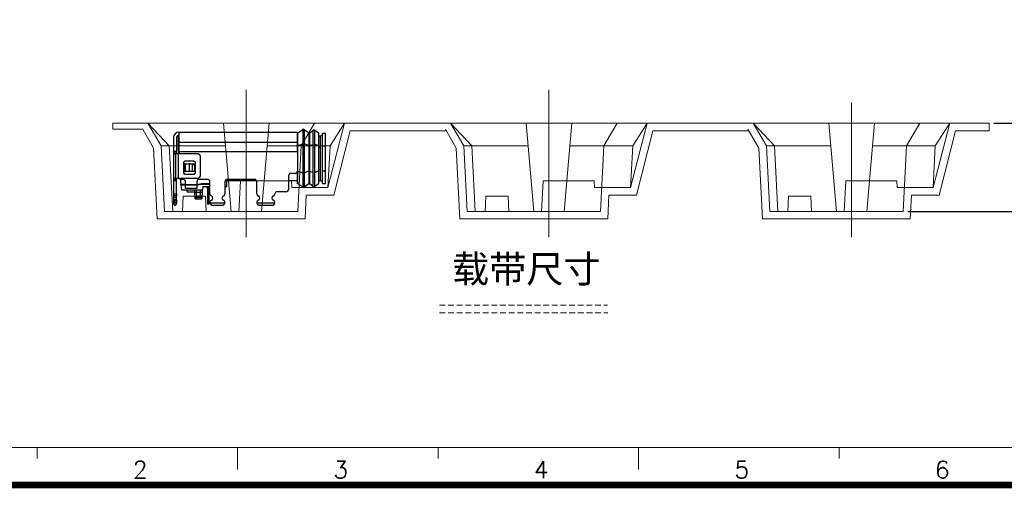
# Model space of a CAD drawing. Header units: millimetres. Extents: x 1290 to 1596, y 426 to 892.
# Tile 20 of 41: x 1394 to 1459, y 426 to 457. Entities that reach past the tile are written whole.
import ezdxf

# ---------------------------------------------------------------- set-up
doc = ezdxf.new("R2010")
doc.units = ezdxf.units.MM
for name, pattern in [('CENTER', [50.8, 31.75, -6.35, 6.35, -6.35]), ('Continuous2', [0]), ('HIDDEN', [1.905, 1.27, -0.635])]:
    doc.linetypes.add(name, pattern=pattern)
doc.layers.get('0').update_dxf_attribs({"lineweight": 20})
for name, color, linetype, lineweight in [('41(DIM)', 3, 'Continuous', 13), ('CEN', 1, 'CENTER', 13), ('COM 模型', 7, 'Continuous', 20), ('DIM 标注', 3, 'Continuous', 9), ('图框', 250, 'Continuous', 13)]:
    doc.layers.add(name, color=color, linetype=linetype, lineweight=lineweight)
doc.layers.add('Unnamed Level 55', color=1, linetype='Continuous')
doc.styles.add('ROMANS', font='romans.shx')
doc.styles.get("Standard").update_dxf_attribs({"font": 'romans.shx'})
doc.dimstyles.new('0.50', dxfattribs={"dimtxt": 2.5, "dimasz": 2.5, "dimexe": 1.25, "dimexo": 0.625, "dimtad": 1, "dimlfac": 0.5, "dimzin": 1, "dimdsep": 46, "dimtxsty": 'Standard', "dimcen": 2.5, "dimadec": 0, "dimazin": 0, "dimtol": 1, "dimtp": 0.1, "dimtm": 1e-05, "dimtfac": 1, "dimtmove": 0, "dimatfit": 3, "dimfxl": 1, "dimtolj": 1, "dimtzin": 1, "dimarcsym": 0})

# ---------------------------------------------------------------- blocks, each defined once
blk = doc.blocks.new('08302022200')
at = {"layer": 'Unnamed Level 55', "color": 6, "linetype": 'Continuous2', "lineweight": -3}
for p, q in [((3.772, 3.079), (4.084, 3.294)), ((4.084, 3.294), (4.084, -0.514)), ((4.186, 3.294), (4.186, -0.514)), ((4.186, 3.294), (4.502, 3.075)), ((-4.45, 2.77), (-4.45, 1.87)), ((-4.25, 2.77), (-4.25, 1.87)), ((-4.13, 2.865), (-4.08, 2.865)), ((-4.13, 1.765), (-4.13, 2.865)), ((-4.08, 2.865), (-4.13, 2.865)), ((-4.08, 2.718), (-4.13, 2.718)), ((-4.1, 3.12), (-4.08, 3.12)), ((-4.1, 2.92), (-4.08, 2.92)), ((-4.08, 3.12), (3.75, 3.12)), ((-4.08, 1.82), (-4.08, 3.12)), ((3.75, 3.12), (3.75, 1.82)), ((3.75, 2.775), (3.75, 3.07)), ((3.75, 2.422), (3.75, 2.775)), ((3.772, -0.299), (3.772, 3.079)), ((4.502, 3.075), (4.502, -0.295)), ((4.519, -0.29), (4.519, 3.07)), ((4.519, 3.07), (4.531, 3.07)), ((4.531, 3.07), (4.531, -0.29)), ((4.548, 3.075), (4.788, 3.244)), ((4.548, -0.295), (4.548, 3.075)), ((4.788, -0.464), (4.788, 3.244)), ((4.892, -0.464), (4.892, 3.244)), ((4.892, 3.244), (5.128, 3.079)), ((5.128, 3.079), (5.128, -0.299)), ((5.15, -0.29), (5.15, 3.07)), ((5.15, 2.87), (5.25, 2.87)), ((5.25, 2.87), (5.25, -0.09)), ((5.4, 3.045), (5.6, 3.045)), ((5.4, -0.265), (5.4, 3.045)), ((5.6, -0.265), (5.6, 3.045)), ((-4.08, 2.47), (3.75, 2.47)), ((3.75, 1.82), (3.75, 2.422)), ((3.772, 2.234), (4.084, 2.342)), ((4.502, 2.233), (4.186, 2.342)), ((4.531, 2.23), (4.519, 2.23)), ((4.548, 2.233), (4.788, 2.317)), ((5.128, 2.234), (4.892, 2.317)), ((5.15, 2.13), (5.25, 2.13)), ((5.4, 2.218), (5.6, 2.218)), ((-4.45, 1.87), (-4.25, 1.87)), ((-4.45, 1.87), (-4.45, 1.72)), ((-4.25, 1.74), (-4.45, 1.74)), ((-4.45, 1.72), (-4.45, 0.055)), ((-4.45, 1.72), (-4.147, 1.72)), ((-4.299, 0.055), (-4.299, 1.72)), ((-4.25, 1.72), (-4.25, 1.87)), ((-4.25, 1.72), (-4.147, 1.72)), ((-4.147, 1.72), (-4.147, 0.055)), ((-4.147, 1.72), (-2.892, 1.72)), ((-4.08, 1.765), (-4.13, 1.765)), ((-4.13, 1.72), (-4.13, 1.765)), ((-4.08, 1.72), (-4.08, 1.82)), ((3.75, 1.82), (-4.08, 1.82)), ((-2.692, 1.52), (-2.692, 0.255)), ((3.75, 1.82), (3.75, 0.55)), ((-3.796, 1.095), (-3.796, 0.455)), ((-3.718, 1.025), (-3.718, 0.525)), ((-3.661, 1.025), (-3.718, 1.025)), ((-3.661, 1.025), (-3.718, 1.025)), ((-3.102, 1.195), (-3.696, 1.195)), ((-3.661, 0.525), (-3.661, 1.025)), ((-3.661, 1.025), (-3.65, 1.025)), ((-3.65, 1.025), (-3.42, 1.025)), ((-3.42, 1.025), (-3.42, 0.525)), ((-3.42, 1.025), (-3.219, 1.025)), ((-3.344, 1.025), (-3.42, 1.025)), ((-3.219, 1.025), (-3.148, 1.025)), ((-3.219, 1.025), (-3.219, 0.525)), ((-3.219, 1.025), (-3.219, 0.525)), ((-3.147, 1.025), (-3.148, 1.025)), ((-3.048, 0.925), (-3.048, 0.625)), ((-3.047, 0.625), (-3.047, 0.925)), ((-3.002, 0.455), (-3.002, 1.095)), ((-4.147, 0.055), (-4.45, 0.055)), ((-4.45, 0.055), (-4.45, -0.095)), ((-4.25, -0.095), (-4.25, 0.055)), ((-4.147, 0.055), (-4.25, 0.055)), ((-2.892, 0.055), (-4.147, 0.055)), ((-4.011, 0.024), (-3.969, -0.31)), ((-3.718, 0.525), (-3.661, 0.525)), ((-3.718, 0.525), (-3.708, 0.525)), ((-3.696, 0.355), (-3.102, 0.355)), ((-3.42, 0.525), (-3.661, 0.525)), ((-3.219, 0.525), (-3.42, 0.525)), ((-3.148, 0.525), (-3.219, 0.525)), ((-3.148, 0.525), (-3.147, 0.525)), ((0.9, 0), (-0.9, 0)), ((3.15, 0.25), (3.15, -0.66)), ((3.6, 0.4), (3.3, 0.4)), ((3.75, -0.29), (3.75, 0.55)), ((3.772, 0.546), (4.084, 0.438)), ((4.502, 0.547), (4.186, 0.438)), ((4.531, 0.55), (4.519, 0.55)), ((4.548, 0.547), (4.788, 0.463)), ((5.128, 0.546), (4.892, 0.463)), ((5.15, 0.65), (5.25, 0.65)), ((5.4, 0.563), (5.6, 0.563)), ((-4.25, -0.02), (-4.45, -0.02)), ((-4.25, -0.095), (-4.45, -0.095)), ((-4.45, -0.095), (-4.45, -0.952)), ((-4.25, -0.952), (-4.25, -0.095)), ((-3.969, -0.31), (-3.65, -0.31)), ((-3.963, -0.36), (-3.969, -0.31)), ((-3.963, -0.36), (-3.65, -0.36)), ((-3.963, -0.36), (-3.922, -0.69)), ((-3.8, 0), (-3.93, 0)), ((-3.65, -0.36), (-3.65, -0.15)), ((-2.9, -0.36), (-3.65, -0.36)), ((-3.65, -0.36), (-2.9, -0.36)), ((-3.65, -0.61), (-3.65, -0.36)), ((-3.65, -0.577), (-2.9, -0.577)), ((-2.9, -0.61), (-3.65, -0.61)), ((-2.9, -0.15), (-2.9, -0.36)), ((-2.9, -0.31), (-2.71, -0.31)), ((-2.9, -0.36), (-2.831, -0.36)), ((-2.9, -0.36), (-2.9, -0.61)), ((-2.831, -0.36), (-2.71, -0.31)), ((-2.2, 0), (-2.75, 0)), ((-2.71, -0.31), (-2.589, -0.26)), ((-2.71, -0.31), (-2.05, -0.31)), ((-2.589, -0.26), (-2.05, -0.26)), ((-2.509, -0.69), (-2.49, -0.46)), ((-2.49, -0.46), (-2.05, -0.46)), ((-2.21, -0.56), (-2.277, -0.46)), ((-2.21, -0.56), (-2.21, -1.44)), ((-2.09, -0.56), (-2.21, -0.56)), ((-2.21, -0.56), (-2.09, -0.56)), ((-2.09, -0.56), (-2.05, -0.5)), ((-2.09, -1.44), (-2.09, -0.56)), ((-2.05, -0.952), (-2.05, -0.15)), ((-1.05, -0.15), (-1.05, -0.952)), ((-1.05, -0.46), (-0.93, -0.46)), ((-0.93, -0.46), (-0.93, -0.003)), ((1.037, -0.09), (-0.93, -0.09)), ((1.05, -0.952), (1.05, -0.15)), ((3.75, -0.09), (3.15, -0.09)), ((4.084, -0.514), (3.772, -0.299)), ((4.502, -0.295), (4.186, -0.514)), ((4.519, -0.29), (4.531, -0.29)), ((4.788, -0.464), (4.548, -0.295)), ((5.128, -0.299), (4.892, -0.464)), ((5.25, -0.09), (5.15, -0.09)), ((5.4, -0.265), (5.6, -0.265)), ((-4.45, -0.952), (-4.25, -0.952)), ((-4.45, -0.952), (-4.45, -1.094)), ((-4.45, -1.082), (-4.25, -1.082)), ((-4.25, -1.094), (-4.45, -1.094)), ((-4.45, -1.094), (-4.45, -1.376)), ((-4.25, -1.208), (-4.45, -1.208)), ((-4.25, -0.952), (-4.25, -1.094)), ((-4.25, -1.376), (-4.25, -1.094)), ((-3.922, -0.69), (-2.8, -0.69)), ((-3.55, -0.69), (-3.58, -0.72)), ((-3.58, -0.72), (-3.58, -0.78)), ((-3.58, -0.78), (-3.55, -0.81)), ((-3.55, -0.81), (-3.075, -0.81)), ((-3.075, -0.69), (-3.075, -0.86)), ((-2.525, -0.86), (-3.075, -0.86)), ((-3.075, -0.86), (-3.041, -1.201)), ((-2.559, -1.201), (-3.041, -1.201)), ((-2.975, -1.31), (-3.041, -1.201)), ((-2.938, -0.86), (-2.938, -0.69)), ((-2.92, -1.201), (-2.938, -0.86)), ((-2.888, -1.31), (-2.92, -1.201)), ((-2.8, -0.69), (-2.509, -0.69)), ((-2.713, -1.31), (-2.68, -1.201)), ((-2.68, -1.201), (-2.663, -0.86)), ((-2.663, -0.86), (-2.663, -0.69)), ((-2.559, -1.201), (-2.625, -1.31)), ((-2.559, -1.201), (-2.525, -0.86)), ((-2.525, -0.86), (-2.525, -0.69)), ((3, -0.81), (2.4, -0.81)), ((-4.25, -1.349), (-4.45, -1.349)), ((-4.45, -1.376), (-4.25, -1.376)), ((-4.45, -1.376), (-4.45, -1.54)), ((-4.45, -1.49), (-4.25, -1.49)), ((-4.45, -1.54), (-4.25, -1.54)), ((-4.45, -1.54), (-4.45, -1.56)), ((-4.4, -1.71), (-4.45, -1.56)), ((-4.405, -1.696), (-4.295, -1.696)), ((-4.3, -1.71), (-4.4, -1.71)), ((-4.25, -1.56), (-4.3, -1.71)), ((-4.25, -1.376), (-4.25, -1.49)), ((-4.25, -1.49), (-4.25, -1.54)), ((-4.25, -1.54), (-4.25, -1.56)), ((-2.625, -1.31), (-2.975, -1.31)), ((-2.21, -1.44), (-2.21, -1.64)), ((-2.09, -1.44), (-2.21, -1.44)), ((-2.09, -1.64), (-2.21, -1.64)), ((-2.09, -1.64), (-2.09, -1.44)), ((-1.056, -1.56), (-2.044, -1.56)), ((-1.85, -1.71), (-1.25, -1.71)), ((2.244, -1.56), (1.056, -1.56)), ((1.25, -1.71), (2.05, -1.71))]:
    blk.add_line(p, q, dxfattribs=at)
for centre, radius, start, end in [((4.135, 3.22), 0.09, 55.26514, 124.73486), ((4.84, 3.17), 0.09, 55.00798, 124.99202), ((-4.1, 2.77), 0.35, 90.00003, 180.00002), ((-4.1, 2.77), 0.15, 90.00002, 180.00002), ((3.744, 3.12), 0.05, 277.11514, 304.73486), ((4.519, 3.1), 0.03, 235.26514, 270), ((4.531, 3.1), 0.03, 270, 304.99202), ((5.156, 3.12), 0.05, 235.00798, 262.71859), ((5.25, 3.02), 0.15, 270.00002, 0.00002), ((-3.147, 0.925), 0.1, 0.00002, 90.00002), ((-3.93, 0.15), 0.15, 219.2965, 270.00002), ((-3.147, 0.625), 0.1, 270.00002, 0.00002), ((0.9, -0.15), 0.15, 0.00002, 90.00002), ((3.3, 0.25), 0.15, 90.00003, 180.00002), ((3.6, 0.55), 0.15, 270.00002, 0.00002), ((-3.8, -0.15), 0.15, 0.00002, 90.00002), ((-2.75, -0.15), 0.15, 90.00003, 180.00002), ((-2.2, -0.15), 0.15, 0.00002, 90.00002), ((-0.9, -0.15), 0.15, 90.00003, 180.00002), ((3.744, -0.34), 0.05, 55.26514, 82.88486), ((4.135, -0.44), 0.09, 235.26514, 304.73486), ((4.519, -0.32), 0.03, 90, 124.73486), ((4.531, -0.32), 0.03, 55.00798, 90), ((4.84, -0.39), 0.09, 235.00798, 304.99202), ((5.156, -0.34), 0.05, 97.28141, 124.99202), ((5.25, -0.24), 0.15, 0.00002, 90.00002), ((-1.9, -0.952), 0.15, 180.00002, 250.5288), ((-2, -1.235), 0.15, 289.59006, 70.5288), ((-1.1, -1.235), 0.15, 109.47124, 250.40999), ((-1.2, -0.952), 0.15, 289.47124, 0.00002), ((1.2, -0.952), 0.15, 180.00002, 250.5288), ((1.1, -1.235), 0.15, 289.59006, 70.5288), ((2.2, -1.235), 0.15, 109.47124, 250.40999), ((2.1, -0.952), 0.15, 289.47124, 358.502), ((2.4, -0.96), 0.15, 90.00003, 178.502), ((3, -0.66), 0.15, 270.00002, 0.00002), ((-1.899, -1.518), 0.15, 109.59006, 188.78314), ((-1.85, -1.51), 0.2, 188.78314, 194.47754), ((-1.201, -1.518), 0.15, 351.21691, 70.40999), ((-1.25, -1.51), 0.2, 345.52251, 351.21691), ((1.201, -1.518), 0.15, 109.59006, 188.78314), ((1.25, -1.51), 0.2, 188.78314, 194.47754), ((2.099, -1.518), 0.15, 351.21691, 70.40999), ((2.05, -1.51), 0.2, 345.52251, 351.21691)]:
    blk.add_arc(centre, radius, start, end, dxfattribs=at)
for points in [[(-2.892, 1.72), (-2.815, 1.705), (-2.75, 1.661), (-2.707, 1.597), (-2.692, 1.52)], [(-3.696, 1.195), (-3.734, 1.187), (-3.766, 1.166), (-3.788, 1.133), (-3.796, 1.095)], [(-3.148, 1.025), (-3.11, 1.017), (-3.078, 0.996), (-3.056, 0.963), (-3.048, 0.925)], [(-3.002, 1.095), (-3.009, 1.133), (-3.031, 1.166), (-3.063, 1.187), (-3.102, 1.195)], [(-3.796, 0.455), (-3.788, 0.417), (-3.766, 0.384), (-3.734, 0.363), (-3.696, 0.355)], [(-3.048, 0.625), (-3.056, 0.587), (-3.078, 0.554), (-3.11, 0.533), (-3.148, 0.525)], [(-3.102, 0.355), (-3.063, 0.363), (-3.031, 0.384), (-3.009, 0.417), (-3.002, 0.455)], [(-2.692, 0.255), (-2.707, 0.178), (-2.75, 0.114), (-2.815, 0.07), (-2.892, 0.055)], [(-2.044, -1.56), (-2.015, -1.624), (-1.974, -1.667), (-1.914, -1.699), (-1.85, -1.71)], [(-1.25, -1.71), (-1.186, -1.699), (-1.126, -1.667), (-1.085, -1.624), (-1.056, -1.56)], [(1.056, -1.56), (1.085, -1.624), (1.126, -1.667), (1.186, -1.699), (1.25, -1.71)], [(2.05, -1.71), (2.114, -1.699), (2.174, -1.667), (2.215, -1.624), (2.244, -1.56)]]:
    blk.add_open_spline(points, degree=1, dxfattribs=at)
blk = doc.blocks.new('*D97')
at = {"layer": '41(DIM)', "color": 0, "lineweight": -2, "transparency": 16777216}
for p, q in [((1458.144, 449.934), (1463.282, 449.934)), ((1462.657, 448.684), (1462.657, 445.363)), ((1452.457, 444.113), (1463.282, 444.113)), ((1462.657, 444.113), (1462.657, 432.714))]:
    blk.add_line(p, q, dxfattribs=at)
at = {"layer": '41(DIM)', "color": 0, "transparency": 16777216}
for points in [[(1462.449, 448.684), (1462.865, 448.684), (1462.657, 449.934)], [(1462.449, 445.363), (1462.865, 445.363), (1462.657, 444.113)]]:
    blk.add_solid(points, dxfattribs=at)
at = {"layer": 'Defpoints', "color": 0, "transparency": 16777216}
for p in [(1457.832, 449.934), (1462.657, 449.934), (1452.145, 444.113)]:
    blk.add_point(p, dxfattribs=at)
at = {"layer": '41(DIM)', "color": 0, "transparency": 16777216, "insert": (1461.72, 437.789), "char_height": 1.25, "attachment_point": 5, "rotation": 90, "style": 'ROMANS'}
blk.add_mtext('\\A1;5.82±0.10', dxfattribs=at)
blk = doc.blocks.new('A$C7C550A9B')
at = {"layer": '图框', "color": 7}
for p, q in [((3.697, 3.697), (293.903, 3.697)), ((21.835, 3.697), (21.835, 2.697)), ((39.973, 3.697), (39.973, 1.697)), ((58.111, 3.697), (58.111, 2.697)), ((76.249, 3.697), (76.249, 1.697)), ((94.387, 3.697), (94.387, 2.697))]:
    blk.add_line(p, q, dxfattribs=at)
at = {"layer": '图框', "color": 7, "const_width": 0.6}
blk.add_lwpolyline([(297.3, 210.3), (0.3, 210.3), (0.3, 0.3), (297.3, 0.3)], close=True, dxfattribs=at)
at = {"layer": '图框', "color": 7, "style": 'ROMANS'}
for s, p in [('2', (30.5, 0.914)), ('3', (48.638, 0.914)), ('4', (66.776, 0.914)), ('5', (84.914, 0.914)), ('6', (103.051, 0.914))]:
    blk.add_text(s, height=1.552, dxfattribs=at).set_placement(p)

msp = doc.modelspace()

# ---------------------------------------------------------------- linework, layer by layer
at = {"color": 4}
for p, q in [((1402.239, 449.934), (1399.91, 449.934)), ((1399.91, 449.534), (1399.91, 449.934)), ((1415.221, 449.934), (1402.239, 449.934)), ((1403.105, 448.434), (1402.239, 449.934)), ((1403.644, 448.434), (1402.239, 449.934)), ((1407.738, 444.113), (1407.229, 449.934)), ((1409.738, 444.113), (1410.247, 449.934)), ((1412.371, 448.434), (1413.237, 449.934)), ((1414.128, 445.692), (1415.221, 449.934)), ((1414.272, 448.434), (1415.221, 449.934)), ((1415.221, 449.934), (1422.239, 449.934)), ((1435.221, 449.934), (1422.239, 449.934)), ((1423.105, 448.434), (1422.239, 449.934)), ((1423.644, 448.434), (1422.239, 449.934)), ((1427.738, 444.113), (1427.229, 449.934)), ((1429.738, 444.113), (1430.247, 449.934)), ((1432.371, 448.434), (1433.237, 449.934)), ((1434.128, 445.692), (1435.221, 449.934)), ((1434.272, 448.434), (1435.221, 449.934)), ((1442.239, 449.934), (1435.221, 449.934)), ((1455.221, 449.934), (1442.239, 449.934)), ((1443.105, 448.434), (1442.239, 449.934)), ((1443.644, 448.434), (1442.239, 449.934)), ((1455.221, 449.934), (1442.239, 449.934)), ((1443.105, 448.434), (1442.239, 449.934)), ((1443.644, 448.434), (1442.239, 449.934)), ((1447.738, 444.113), (1447.229, 449.934)), ((1447.738, 444.113), (1447.229, 449.934)), ((1449.738, 444.113), (1450.247, 449.934)), ((1449.738, 444.113), (1450.247, 449.934)), ((1452.371, 448.434), (1453.237, 449.934)), ((1452.371, 448.434), (1453.237, 449.934)), ((1454.128, 445.692), (1455.221, 449.934)), ((1454.128, 445.692), (1455.221, 449.934)), ((1454.272, 448.434), (1455.221, 449.934)), ((1454.272, 448.434), (1455.221, 449.934)), ((1455.221, 449.934), (1457.832, 449.934)), ((1457.832, 449.934), (1457.832, 449.434)), ((1399.91, 449.534), (1401.892, 449.534)), ((1402.612, 448.288), (1401.892, 449.534)), ((1414.516, 445.192), (1415.608, 449.434)), ((1421.95, 449.434), (1415.608, 449.434)), ((1422.612, 448.288), (1421.892, 449.534)), ((1434.516, 445.192), (1435.608, 449.434)), ((1441.95, 449.434), (1435.608, 449.434)), ((1442.612, 448.288), (1441.892, 449.534)), ((1442.612, 448.288), (1441.95, 449.434)), ((1454.516, 445.192), (1455.608, 449.434)), ((1454.516, 445.192), (1455.608, 449.434)), ((1455.608, 449.434), (1457.832, 449.434)), ((1407.36, 448.434), (1403.105, 448.434)), ((1403.105, 448.434), (1403.331, 444.113)), ((1403.644, 448.434), (1403.871, 444.113)), ((1414.272, 448.434), (1410.116, 448.434)), ((1412.371, 448.434), (1412.145, 444.113)), ((1414.272, 448.434), (1414.128, 445.692)), ((1427.36, 448.434), (1423.105, 448.434)), ((1423.105, 448.434), (1423.331, 444.113)), ((1423.644, 448.434), (1423.871, 444.113)), ((1434.272, 448.434), (1430.116, 448.434)), ((1432.371, 448.434), (1432.145, 444.113)), ((1434.272, 448.434), (1434.128, 445.692)), ((1447.36, 448.434), (1443.105, 448.434)), ((1443.105, 448.434), (1443.331, 444.113)), ((1447.36, 448.434), (1443.105, 448.434)), ((1443.105, 448.434), (1443.331, 444.113)), ((1443.644, 448.434), (1443.871, 444.113)), ((1443.644, 448.434), (1443.871, 444.113)), ((1454.272, 448.434), (1450.116, 448.434)), ((1454.272, 448.434), (1450.116, 448.434)), ((1452.371, 448.434), (1452.145, 444.113)), ((1452.371, 448.434), (1452.145, 444.113)), ((1454.272, 448.434), (1454.128, 445.692)), ((1454.272, 448.434), (1454.128, 445.692)), ((1402.612, 448.288), (1402.857, 443.613)), ((1422.612, 448.288), (1422.857, 443.613)), ((1442.612, 448.288), (1442.857, 443.613)), ((1442.612, 448.288), (1442.857, 443.613)), ((1408.354, 446.133), (1408.248, 444.113)), ((1411.718, 446.133), (1408.354, 446.133)), ((1411.718, 446.133), (1411.741, 445.692)), ((1428.354, 446.133), (1428.248, 444.113)), ((1431.718, 446.133), (1428.354, 446.133)), ((1431.718, 446.133), (1431.741, 445.692)), ((1448.354, 446.133), (1448.248, 444.113)), ((1448.354, 446.133), (1448.248, 444.113)), ((1451.718, 446.133), (1448.354, 446.133)), ((1451.718, 446.133), (1448.354, 446.133)), ((1451.718, 446.133), (1451.741, 445.692)), ((1451.718, 446.133), (1451.741, 445.692)), ((1411.741, 445.692), (1414.128, 445.692)), ((1412.702, 445.192), (1412.619, 443.613)), ((1412.702, 445.192), (1414.516, 445.192)), ((1431.741, 445.692), (1434.128, 445.692)), ((1432.702, 445.192), (1432.619, 443.613)), ((1432.702, 445.192), (1434.516, 445.192)), ((1451.741, 445.692), (1454.128, 445.692)), ((1451.741, 445.692), (1454.128, 445.692)), ((1452.702, 445.192), (1452.619, 443.613)), ((1452.702, 445.192), (1452.619, 443.613)), ((1452.702, 445.192), (1454.516, 445.192)), ((1452.702, 445.192), (1454.516, 445.192)), ((1412.145, 444.113), (1403.331, 444.113)), ((1432.145, 444.113), (1423.331, 444.113)), ((1452.145, 444.113), (1443.331, 444.113)), ((1452.145, 444.113), (1443.331, 444.113)), ((1412.619, 443.613), (1402.857, 443.613)), ((1432.619, 443.613), (1422.857, 443.613)), ((1452.619, 443.613), (1442.857, 443.613)), ((1452.619, 443.613), (1442.857, 443.613))]:
    msp.add_line(p, q, dxfattribs=at)
at = {"color": 1}
for p, q in [((1404.559, 445.113), (1404.517, 444.113)), ((1404.559, 445.113), (1404.517, 444.113)), ((1404.559, 445.113), (1406.049, 445.113)), ((1406.049, 445.113), (1406.091, 444.113)), ((1406.049, 445.113), (1406.091, 444.113)), ((1424.559, 445.113), (1424.517, 444.113)), ((1424.559, 445.113), (1424.517, 444.113)), ((1424.559, 445.113), (1426.049, 445.113)), ((1426.049, 445.113), (1426.091, 444.113)), ((1426.049, 445.113), (1426.091, 444.113)), ((1444.559, 445.113), (1444.517, 444.113)), ((1444.559, 445.113), (1444.517, 444.113)), ((1444.559, 445.113), (1446.049, 445.113)), ((1446.049, 445.113), (1446.091, 444.113)), ((1446.049, 445.113), (1446.091, 444.113))]:
    msp.add_line(p, q, dxfattribs=at)
at = {"layer": 'CEN', "linetype": 'CENTER', "ltscale": 10}
for p, q in [((1408.73, 442.42), (1408.73, 452.136)), ((1428.73, 442.42), (1428.73, 452.136)), ((1448.73, 442.42), (1448.73, 451.307))]:
    msp.add_line(p, q, dxfattribs=at)
at = {"layer": 'COM 模型', "color": 6, "linetype": 'HIDDEN', "ltscale": 0.3}
for p, q in [((1421.502, 437.921), (1432.616, 437.921)), ((1421.509, 437.404), (1432.622, 437.404))]:
    msp.add_line(p, q, dxfattribs=at)

# ---------------------------------------------------------------- block references
at = {"color": 18, "true_color": 0x000000, "xscale": 0.730664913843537, "yscale": 0.730664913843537, "zscale": 0.730664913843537}
msp.add_blockref('A$C7C550A9B', (1378.953, 425.826), dxfattribs=at)
at = {"color": 4}
msp.add_blockref('08302022200', (1408.378, 446.223), dxfattribs=at)

# ---------------------------------------------------------------- texts
at = {"layer": 'DIM 标注', "insert": (1422.333, 441.209), "char_height": 1.8, "width": 27.0508, "attachment_point": 1, "style": 'ROMANS'}
msp.add_mtext('{\\fSimSun|b0|i0|c134|p2;载带尺寸}', dxfattribs=at)

# ---------------------------------------------------------------- dimensions: what is measured, and where the dimension line sits
at = {"layer": '41(DIM)'}
dim = msp.add_linear_dim(base=(1462.657, 449.934), p1=(1452.145, 444.113), p2=(1457.832, 449.934), angle=90, dimstyle='0.50', override={"dimscale": 0.5, "dimlfac": 1, "dimzin": 0, "dimtxsty": 'ROMANS', "dimtm": 0.1}, dxfattribs=at)
dim.commit()
dim.dimension.update_dxf_attribs({"geometry": '*D97', "text_midpoint": (1462.657, 437.789), "dimtype": 160})

doc.saveas('drawing.dxf')
